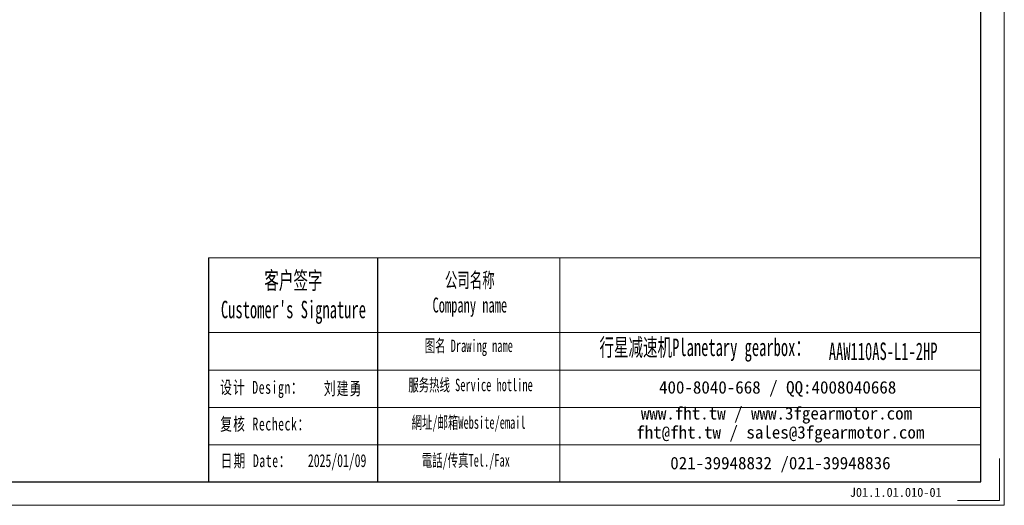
# Model space of a CAD drawing. Header units: millimetres. Extents: x -4 to 779, y -17 to 535.
# Tile 8 of 9: x 387 to 779, y -17 to 176. Entities that reach past the tile are written whole.
import ezdxf

# ---------------------------------------------------------------- set-up
doc = ezdxf.new("R2010")
doc.units = ezdxf.units.MM
doc.layers.add('6文字层', color=3, linetype='Continuous')
doc.layers.add('7标注层', color=4, linetype='Continuous')
doc.layers.add('SLD-0', color=7, linetype='Continuous', lineweight=18)
doc.layers.add('图框_外框线', color=7, linetype='Continuous', lineweight=18)
doc.styles.add('SLDTEXTSTYLE4', font='SimSun.ttf', dxfattribs={"width": 0.611111})
doc.styles.get("Standard").update_dxf_attribs({"font": 'SimSun.ttf'})
doc.styles.add('标准', font='txt', dxfattribs={"width": 0.667})
doc.styles.add('样式 1', font='SimSun.ttf')

msp = doc.modelspace()

# ---------------------------------------------------------------- linework, layer by layer
msp.add_line((529.74574, 81.76418), (529.74574, -7.32466))
at = {"layer": '7标注层', "color": 0}
msp.add_line((462.54212, 81.76418), (462.54212, -7.30943), dxfattribs=at)
at = {"layer": '图框_外框线'}
for p, q in [((462.54212, 81.76418), (529.74574, 81.76418)), ((462.54212, 81.76418), (769.68196, 81.76418)), ((602.15311, 81.76418), (602.15311, -7.30943)), ((462.54212, 52.04025), (529.74574, 52.04025)), ((529.74574, 52.04025), (769.68196, 52.04025)), ((529.74574, 52.04025), (769.68196, 52.04025)), ((462.54212, 37.17828), (769.68196, 37.17828)), ((462.54212, 22.31632), (769.68196, 22.31632)), ((462.54212, 7.45435), (769.68196, 7.45435))]:
    msp.add_line(p, q, dxfattribs=at)
at = {"layer": '图框_外框线', "color": 3}
msp.add_lwpolyline([(-0.43078, -16.58789), (778.96042, -16.58789), (778.96042, 534.55303), (-0.43078, 534.55303)], close=True, dxfattribs=at)
msp.add_lwpolyline([(-0.43078, -16.58789), (778.96042, -16.58789), (778.96042, 534.55303), (-0.43078, 534.55303)], close=True, dxfattribs=at)
at = {"layer": '图框_外框线', "color": 3, "lineweight": 25}
msp.add_lwpolyline([(45.96155, -7.30943), (769.68196, -7.30943), (769.68196, 525.27456), (45.96155, 525.27456)], close=True, dxfattribs=at)
msp.add_lwpolyline([(45.96155, -7.30943), (769.68196, -7.30943), (769.68196, 525.27456), (45.96155, 525.27456)], close=True, dxfattribs=at)
at = {"layer": '图框_外框线', "color": 3}
msp.add_lwpolyline([(777.10473, 1.96904), (777.10473, -14.7322), (760.40349, -14.7322)], dxfattribs=at)
msp.add_lwpolyline([(777.10473, 1.96904), (777.10473, -14.7322), (760.40349, -14.7322)], dxfattribs=at)

# ---------------------------------------------------------------- texts
at = {"layer": '6文字层', "insert": (717.49436, -9.63701), "char_height": 3.5841486, "width": 44.3455677, "attachment_point": 1, "style": '样式 1'}
msp.add_mtext('J01.1.01.010-01', dxfattribs=at)
at = {"layer": 'SLD-0', "color": 1, "attachment_point": 2}
for s, insert, char_height, width, style in [("{\\fSimSun|b1|i0|c134|p2;客户签字\\PCustomer's Signature}", (496.25977, 76.26514), 6.9355845, 86.2793864, 'SLDTEXTSTYLE4'), ('{\\fSimSun|b1|i0|c134|p2;公司名称\\PCompany name}', (566.40866, 75.89697), 5.9447867, 76.9664267, 'SLDTEXTSTYLE4'), ('{\\fSimSun|b1|i0|c134|p2;图名 Drawing name}', (566.0023, 49.30066), 4.9539889, 63.3550007, 'SLDTEXTSTYLE4'), ('{\\fSimSun|b1|i0|c134|p2;  \\H1.1667x;行星减速机Planetary gearbox\\fSimSun|b0|i0|c134|p2;：}', (657.33219, 49.6828), 5.9447867, 93.4974658, 'SLDTEXTSTYLE4'), ('AAW110AS-L1-2HP', (730.77749, 48.10443), 6.9355845, 50.4735771, 'SLDTEXTSTYLE4'), ('{\\fNSimSun|b0|i0|c134|p49;\\T1.1;设计 \\fNSimSun|b0|i0|c0|p49;Design\\fNSimSun|b0|i0|c134|p49;：}', (483.72777, 32.84311), 5.1202123, 32.7403893, '标准'), ('{\\fSimSun|b0|i0|c134|p2;\\T1.1;刘建勇}', (516.03999, 32.41111), 5.1202123, 32.7403893, '标准'), ('{\\fSimSun|b1|i0|c134|p2;服务热线 Service hotline}', (566.70481, 33.72294), 4.9539889, 70.5835571, 'SLDTEXTSTYLE4'), ('{\\fNSimSun|b0|i0|c134|p49;\\T1.1;复核 \\fNSimSun|b0|i0|c0|p49;Recheck\\fNSimSun|b0|i0|c134|p49;：}', (485.07383, 18.2771), 5.1202123, 62.7300379, '标准'), ('{\\fSimSun|b1|i0|c134|p2;網址/邮箱Website/email}', (565.93343, 18.79735), 4.9539889, 73.4708394, 'SLDTEXTSTYLE4'), ('{\\fNSimSun|b0|i0|c134|p49;\\T1.1;日期 Date：}', (481.43081, 3.6935), 5.1202123, 32.7403893, '标准'), ('{\\fNSimSun|b0|i0|c134|p49;2025/01/09}', (513.64194, 3.74258), 5.1202123, 32.7403893, '标准'), ('{\\fSimSun|b1|i0|c134|p2;電話/传真Tel./Fax}', (564.82352, 3.75538), 4.9539889, 74.3544782, 'SLDTEXTSTYLE4')]:
    msp.add_mtext(s, dxfattribs=dict(at, insert=insert, char_height=char_height, width=width, style=style))
at = {"layer": 'SLD-0', "color": 1, "char_height": 4.9539889, "attachment_point": 2}
for s, insert, width in [('{\\fSimSun|b1|i0|c134|p2;400-8040-668 / QQ:4008040668}', (688.82252, 32.77635), 144.2374152), ('{\\fSimSun|b1|i0|c134|p2;www.fht.tw / www.3fgearmotor.com }', (688.36573, 22.45786), 144.3997867), ('\\pt59.44787;{\\fSimSun|b1|i0|c134|p2;fht@fht.tw / sales@3fgearmotor.com }', (689.87551, 14.91424), 144.3997867), ('{\\fSimSun|b1|i0|c134|p2;021-39948832 /021-39948836 }', (689.92731, 2.67223), 110.2601606)]:
    msp.add_mtext(s, dxfattribs=dict(at, insert=insert, width=width))

doc.saveas('drawing.dxf')
